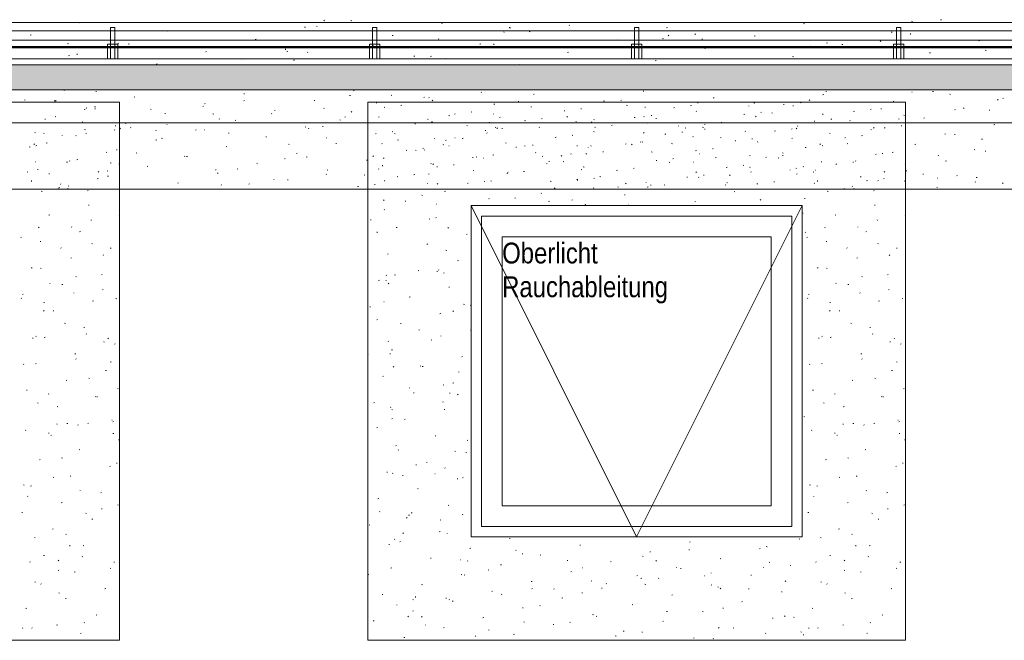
# Model space of a CAD drawing. Extents: x -743 to 300, y 62 to 1112.
# Tile 132 of 179: x -99 to -3, y 711 to 771. Entities that reach past the tile are written whole.
import ezdxf
from ezdxf.lldxf.tags import DXFTag

# ---------------------------------------------------------------- set-up
doc = ezdxf.new("R2010")
doc.units = 0
doc.layers.get('0').update_dxf_attribs({"lineweight": 13})
for name, color, linetype, lineweight, true_color in [('30 -36 Dächer- 3 Dachbeläge', 7, 'Continuous', 15, 0x9999ff), ('30 -36 Dächer- 3 Dachbeläge Gründach', 9, 'Continuous', 9, 0x808080), ('30 -36 Dächer- 4 Dachbekleidungen', 7, 'Continuous', 9, 0xccccff), ('40 -43 Lüftungsanlagen - Entrauchung', 7, 'Continuous', 9, 0xd7f2ff), ('60- 61 allgemeine Ausstattung- 4 Terrassen', 9, 'Continuous', 9, 0x808080), ('70 -72 Beschriftung- 1 Beschriftung allgemein', 7, 'Continuous', 9, 0xff6633)]:
    doc.layers.add(name, color=color, linetype=linetype, lineweight=lineweight, true_color=true_color)
doc.layers.add('70 -73 Bauteildarst.- 2 verdeckt 0.15', color=7, linetype='grob-A06CPV7GL0', lineweight=15)
doc.styles.get("Standard").update_dxf_attribs({"font": 'ARIALN.TTF'})
tags = doc.linetypes.add('grob-A06CPV7GL0', pattern=[14, 3, -8, 3]).pattern_tags.tags
tags[8:9] = [DXFTag(74, 4), DXFTag(75, 0), DXFTag(340, '0'), DXFTag(46, 0.0), DXFTag(50, 0.0), DXFTag(44, 0.0), DXFTag(45, 0.0)]
tags[6:7] = [DXFTag(74, 4), DXFTag(75, 0), DXFTag(340, '0'), DXFTag(46, 0.0), DXFTag(50, 0.0), DXFTag(44, 0.0), DXFTag(45, 0.0)]
tags[4:5] = [DXFTag(74, 4), DXFTag(75, 0), DXFTag(340, '0'), DXFTag(46, 0.0), DXFTag(50, 0.0), DXFTag(44, 0.0), DXFTag(45, 0.0)]

# ---------------------------------------------------------------- blocks, each defined once
blk = doc.blocks.new('Referenz-A06CPV7ML0')
at = {"layer": '30 -36 Dächer- 3 Dachbeläge', "color": 0, "linetype": 'Continuous', "ltscale": 0.15}
for p, q in [((76.456, 766.512), (-606.852, 766.512)), ((-603.052, 764.112), (76.456, 764.112))]:
    blk.add_line(p, q, dxfattribs=at)
at = {"layer": '30 -36 Dächer- 3 Dachbeläge', "color": 0, "lineweight": 9}
for p, q in [((-603.052, 764.112), (76.456, 764.112)), ((-94.22, 764.056), (-94.144, 764.075)), ((-91.101, 763.917), (-91.109, 763.987)), ((-76.83, 763.71), (-76.754, 763.729)), ((-66.603, 763.572), (-66.528, 763.549)), ((-66.226, 764.014), (-66.149, 764.033)), ((-62.588, 763.592), (-62.515, 763.563)), ((-53.862, 763.856), (-53.889, 763.885)), ((-48.836, 763.668), (-48.759, 763.687)), ((-38.231, 763.971), (-38.154, 763.99)), ((-20.841, 763.625), (-20.765, 763.644)), ((-20.567, 763.955), (-20.491, 763.932)), ((-12.249, 763.878), (-12.213, 763.876)), ((-10.236, 763.928), (-10.16, 763.948)), ((-8.57, 763.669), (-8.497, 763.639)), ((-98.04, 763.104), (-97.964, 763.123)), ((-95.079, 763.064), (-95.143, 763.019)), ((-94.985, 763.059), (-95.042, 763.005)), ((-87.435, 763.407), (-87.359, 763.426)), ((-80.733, 762.53), (-80.798, 762.484)), ((-80.651, 762.758), (-80.574, 762.777)), ((-76.768, 763.078), (-76.825, 763.025)), ((-70.046, 763.061), (-69.969, 763.08)), ((-63.992, 762.817), (-64.019, 762.846)), ((-61.637, 762.603), (-61.561, 762.622)), ((-59.441, 763.364), (-59.364, 763.383)), ((-58.927, 763.336), (-58.954, 763.366)), ((-58.551, 763.098), (-58.608, 763.044)), ((-52.656, 762.715), (-52.579, 762.734)), ((-51.033, 762.906), (-51.008, 762.912)), ((-50.324, 763.018), (-50.251, 762.988)), ((-42.051, 763.019), (-41.974, 763.038)), ((-40.333, 763.117), (-40.391, 763.063)), ((-39.82, 762.613), (-39.744, 762.59)), ((-33.643, 762.56), (-33.566, 762.579)), ((-32.931, 762.828), (-32.938, 762.899)), ((-31.446, 763.322), (-31.37, 763.341)), ((-27.996, 762.529), (-28.022, 762.559)), ((-27.509, 762.857), (-27.436, 762.827)), ((-24.661, 762.673), (-24.585, 762.692)), ((-23.755, 762.565), (-23.68, 762.542)), ((-23.038, 762.863), (-22.961, 762.883)), ((-22.116, 763.136), (-22.174, 763.083)), ((-14.056, 762.976), (-13.98, 762.995)), ((-3.899, 763.156), (-3.957, 763.102)), ((-3.451, 763.279), (-3.375, 763.298)), ((-92.253, 762.214), (-92.177, 762.233)), ((-92.078, 762.367), (-92.005, 762.337)), ((-91.255, 762.455), (-91.179, 762.474)), ((-91.245, 762.282), (-91.172, 762.252)), ((-85.856, 762.23), (-85.781, 762.207)), ((-84.471, 761.805), (-84.394, 761.824)), ((-79.815, 761.792), (-79.742, 761.763)), ((-74.122, 761.778), (-74.148, 761.807)), ((-73.866, 762.109), (-73.789, 762.128)), ((-69.057, 762.297), (-69.084, 762.327)), ((-66.388, 761.995), (-66.453, 761.95)), ((-63.261, 762.412), (-63.184, 762.431)), ((-56.999, 761.631), (-56.926, 761.601)), ((-56.476, 761.763), (-56.399, 761.782)), ((-54.853, 761.954), (-54.776, 761.973)), ((-52.708, 761.779), (-52.695, 761.747)), ((-49.046, 762.436), (-49.053, 762.506)), ((-45.871, 762.066), (-45.795, 762.085)), ((-44.248, 762.257), (-44.171, 762.276)), ((-38.061, 762.443), (-37.988, 762.414)), ((-37.463, 761.608), (-37.386, 761.627)), ((-35.266, 762.369), (-35.19, 762.388)), ((-33.061, 762.01), (-33.087, 762.039)), ((-28.481, 761.72), (-28.405, 761.739)), ((-26.858, 761.911), (-26.782, 761.93)), ((-25.797, 761.869), (-25.724, 761.839)), ((-20.857, 761.701), (-20.865, 761.771)), ((-17.876, 762.024), (-17.8, 762.043)), ((-16.253, 762.214), (-16.177, 762.233)), ((-15.245, 762.282), (-15.172, 762.252)), ((-13.139, 761.641), (-13.165, 761.67)), ((-13.037, 761.653), (-12.961, 761.63)), ((-8.074, 762.16), (-8.101, 762.189)), ((-7.271, 762.327), (-7.195, 762.346)), ((-4.742, 762.093), (-4.749, 762.164)), ((-96.073, 761.262), (-95.997, 761.281)), ((-95.076, 761.502), (-94.999, 761.521)), ((-92.458, 761.021), (-92.423, 761.019)), ((-89.288, 760.613), (-89.212, 760.632)), ((-88.291, 760.853), (-88.214, 760.872)), ((-84.252, 760.739), (-84.278, 760.768)), ((-79.187, 761.258), (-79.213, 761.288)), ((-77.686, 761.156), (-77.609, 761.175)), ((-67.551, 761.217), (-67.478, 761.188)), ((-67.081, 761.46), (-67.004, 761.479)), ((-63.748, 761.509), (-63.805, 761.455)), ((-60.296, 760.81), (-60.22, 760.829)), ((-59.073, 761.27), (-58.998, 761.247)), ((-58.673, 761.001), (-58.596, 761.02)), ((-55.287, 760.643), (-55.214, 760.613)), ((-53.088, 760.916), (-53.095, 760.987)), ((-52.043, 761.46), (-52.107, 761.415)), ((-49.691, 761.114), (-49.615, 761.133)), ((-48.068, 761.304), (-47.991, 761.323)), ((-45.53, 761.528), (-45.588, 761.474)), ((-44.736, 761.056), (-44.663, 761.027)), ((-43.191, 760.971), (-43.217, 761)), ((-43.008, 761.222), (-42.933, 761.199)), ((-41.283, 760.655), (-41.206, 760.674)), ((-39.086, 761.417), (-39.01, 761.436)), ((-38.126, 761.49), (-38.152, 761.52)), ((-37.697, 760.926), (-37.762, 760.88)), ((-36.972, 761.309), (-36.98, 761.379)), ((-34.813, 760.61), (-34.799, 760.577)), ((-32.301, 760.768), (-32.225, 760.787)), ((-30.678, 760.959), (-30.602, 760.978)), ((-27.313, 761.547), (-27.371, 761.494)), ((-23.269, 760.602), (-23.295, 760.631)), ((-21.696, 761.071), (-21.62, 761.09)), ((-20.073, 761.262), (-19.997, 761.281)), ((-18.204, 761.121), (-18.23, 761.15)), ((-13.533, 761.294), (-13.46, 761.264)), ((-13.288, 760.613), (-13.212, 760.632)), ((-11.091, 761.374), (-11.015, 761.393)), ((-4.307, 760.725), (-4.23, 760.744)), ((-97.041, 759.992), (-96.968, 759.962)), ((-96.208, 759.907), (-96.135, 759.877)), ((-94.382, 759.7), (-94.408, 759.729)), ((-93.108, 759.66), (-93.032, 759.679)), ((-92.225, 760.263), (-92.15, 760.24)), ((-92.111, 759.9), (-92.034, 759.92)), ((-89.317, 760.219), (-89.343, 760.249)), ((-88.756, 760.384), (-88.813, 760.33)), ((-87.777, 760.455), (-87.764, 760.422)), ((-85.318, 760.132), (-85.326, 760.202)), ((-81.506, 760.204), (-81.429, 760.223)), ((-80.647, 760.242), (-80.612, 760.24)), ((-78.326, 759.928), (-78.251, 759.905)), ((-70.901, 760.507), (-70.824, 760.526)), ((-70.538, 760.403), (-70.596, 760.349)), ((-69.203, 760.524), (-69.21, 760.595)), ((-64.116, 759.858), (-64.04, 759.877)), ((-62.493, 760.049), (-62.416, 760.068)), ((-62.262, 759.88), (-62.186, 759.857)), ((-53.511, 760.161), (-53.435, 760.18)), ((-53.32, 759.932), (-53.347, 759.961)), ((-52.463, 760.509), (-52.527, 760.464)), ((-52.321, 760.422), (-52.379, 760.369)), ((-51.888, 760.352), (-51.811, 760.371)), ((-48.255, 760.452), (-48.282, 760.481)), ((-45.103, 759.703), (-45.027, 759.722)), ((-43.024, 760.068), (-42.951, 760.039)), ((-42.906, 760.465), (-42.83, 760.484)), ((-38.118, 759.975), (-38.182, 759.93)), ((-36.121, 759.815), (-36.045, 759.834)), ((-34.498, 760.006), (-34.422, 760.025)), ((-34.104, 760.442), (-34.162, 760.388)), ((-32.472, 760.482), (-32.399, 760.452)), ((-32.29, 760.311), (-32.214, 760.287)), ((-28.334, 760.082), (-28.36, 760.111)), ((-25.516, 760.119), (-25.44, 760.138)), ((-23.893, 760.309), (-23.817, 760.328)), ((-23.352, 760.391), (-23.416, 760.346)), ((-20.208, 759.907), (-20.135, 759.877)), ((-17.108, 759.66), (-17.032, 759.679)), ((-16.225, 760.263), (-16.15, 760.24)), ((-15.887, 760.461), (-15.945, 760.407)), ((-14.911, 760.422), (-14.835, 760.441)), ((-9.006, 759.856), (-9.071, 759.811)), ((-8.127, 759.773), (-8.05, 759.792)), ((-97.084, 758.872), (-97.142, 758.818)), ((-96.928, 758.708), (-96.852, 758.727)), ((-95.931, 758.948), (-95.854, 758.967)), ((-85.326, 759.251), (-85.249, 759.27)), ((-84.778, 759.417), (-84.705, 759.388)), ((-74.721, 759.555), (-74.645, 759.574)), ((-72.514, 758.842), (-72.441, 758.813)), ((-68.836, 759.463), (-68.801, 759.461)), ((-67.936, 758.905), (-67.86, 758.925)), ((-63.45, 758.893), (-63.477, 758.922)), ((-61.962, 759.256), (-61.889, 759.226)), ((-58.385, 759.413), (-58.412, 759.442)), ((-57.518, 758.833), (-57.576, 758.78)), ((-57.331, 759.209), (-57.255, 759.228)), ((-56.432, 759.471), (-56.397, 759.468)), ((-55.708, 759.4), (-55.631, 759.419)), ((-51.543, 758.968), (-51.468, 758.945)), ((-48.923, 758.75), (-48.847, 758.769)), ((-46.726, 759.512), (-46.65, 759.531)), ((-43.263, 758.651), (-43.27, 758.722)), ((-39.941, 758.863), (-39.865, 758.882)), ((-39.301, 758.853), (-39.359, 758.799)), ((-38.464, 759.043), (-38.49, 759.072)), ((-38.318, 759.054), (-38.242, 759.073)), ((-35.478, 758.92), (-35.403, 758.897)), ((-33.399, 759.563), (-33.425, 759.592)), ((-30.76, 759.493), (-30.687, 759.464)), ((-29.336, 759.166), (-29.26, 759.185)), ((-27.713, 759.357), (-27.637, 759.376)), ((-27.147, 759.043), (-27.155, 759.114)), ((-23.772, 759.44), (-23.837, 759.395)), ((-21.084, 758.872), (-21.142, 758.818)), ((-20.928, 758.708), (-20.852, 758.727)), ((-18.732, 759.47), (-18.655, 759.489)), ((-18.496, 758.919), (-18.423, 758.889)), ((-11.947, 758.82), (-11.87, 758.839)), ((-5.507, 759.351), (-5.431, 759.328)), ((-97.579, 758.585), (-97.504, 758.562)), ((-90.143, 758.059), (-90.067, 758.078)), ((-89.146, 758.299), (-89.07, 758.318)), ((-87.183, 758.013), (-87.248, 757.968)), ((-78.541, 758.602), (-78.465, 758.621)), ((-71.756, 757.953), (-71.68, 757.972)), ((-61.151, 758.256), (-61.075, 758.275)), ((-60.25, 758.268), (-60.177, 758.238)), ((-59.528, 758.447), (-59.452, 758.466)), ((-59.378, 758.259), (-59.385, 758.329)), ((-57.025, 758.684), (-56.99, 758.681)), ((-52.743, 757.798), (-52.667, 757.817)), ((-50.546, 758.56), (-50.47, 758.579)), ((-49.699, 758.681), (-49.626, 758.652)), ((-48.594, 758.004), (-48.62, 758.033)), ((-45.214, 757.904), (-45.179, 757.902)), ((-44.621, 758.691), (-44.586, 758.689)), ((-43.761, 757.91), (-43.685, 757.93)), ((-43.529, 758.524), (-43.555, 758.553)), ((-42.138, 758.101), (-42.062, 758.12)), ((-37.435, 758.107), (-37.362, 758.077)), ((-33.157, 758.214), (-33.08, 758.233)), ((-32.81, 757.912), (-32.775, 757.91)), ((-31.533, 758.405), (-31.457, 758.424)), ((-27.875, 757.766), (-27.933, 757.712)), ((-24.76, 758.008), (-24.684, 757.985)), ((-24.748, 757.755), (-24.672, 757.774)), ((-22.552, 758.517), (-22.475, 758.536)), ((-15.767, 757.868), (-15.69, 757.887)), ((-15.074, 757.916), (-15.081, 757.987)), ((-14.143, 758.059), (-14.067, 758.078)), ((-9.658, 757.786), (-9.716, 757.732)), ((-6.233, 758.344), (-6.16, 758.315)), ((-5.162, 758.171), (-5.085, 758.19)), ((-96.999, 757.133), (-96.964, 757.131)), ((-93.964, 757.106), (-93.887, 757.125)), ((-93.662, 757.197), (-93.688, 757.227)), ((-92.966, 757.346), (-92.89, 757.365)), ((-89.741, 757.042), (-89.668, 757.013)), ((-88.908, 756.957), (-88.852, 756.935)), ((-82.526, 757.708), (-82.584, 757.654)), ((-82.361, 757.65), (-82.285, 757.669)), ((-75.576, 757.001), (-75.5, 757.02)), ((-72.838, 757.479), (-72.903, 757.433)), ((-70.796, 757.626), (-70.721, 757.603)), ((-64.971, 757.304), (-64.895, 757.323)), ((-64.309, 757.728), (-64.367, 757.674)), ((-63.42, 756.739), (-63.427, 756.81)), ((-63.348, 757.495), (-63.272, 757.514)), ((-58.724, 756.965), (-58.75, 756.994)), ((-58.493, 756.944), (-58.557, 756.899)), ((-56.563, 756.845), (-56.487, 756.865)), ((-54.732, 757.578), (-54.656, 757.555)), ((-54.366, 757.607), (-54.29, 757.626)), ((-53.659, 757.485), (-53.685, 757.514)), ((-47.987, 757.693), (-47.914, 757.664)), ((-47.581, 756.958), (-47.505, 756.977)), ((-47.304, 757.132), (-47.312, 757.202)), ((-46.092, 757.747), (-46.15, 757.693)), ((-45.958, 757.149), (-45.882, 757.168)), ((-36.977, 757.261), (-36.9, 757.28)), ((-35.723, 757.118), (-35.65, 757.089)), ((-35.353, 757.452), (-35.277, 757.471)), ((-33.403, 757.125), (-33.368, 757.123)), ((-31.189, 757.524), (-31.197, 757.594)), ((-28.568, 756.803), (-28.492, 756.822)), ((-26.372, 757.565), (-26.295, 757.584)), ((-25.171, 757.532), (-25.098, 757.502)), ((-20.999, 757.133), (-20.964, 757.131)), ((-19.587, 756.915), (-19.51, 756.935)), ((-17.964, 757.106), (-17.887, 757.125)), ((-17.662, 757.197), (-17.688, 757.227)), ((-12.908, 756.957), (-12.852, 756.935)), ((-8.982, 757.219), (-8.905, 757.238)), ((-97.784, 756.154), (-97.707, 756.173)), ((-96.786, 756.394), (-96.71, 756.413)), ((-95.65, 755.955), (-95.658, 756.025)), ((-90.855, 756.197), (-90.913, 756.143)), ((-90.049, 756.283), (-89.974, 756.26)), ((-86.181, 756.697), (-86.105, 756.716)), ((-79.535, 756.347), (-79.542, 756.418)), ((-79.396, 756.048), (-79.32, 756.067)), ((-77.477, 756.467), (-77.404, 756.438)), ((-68.853, 755.926), (-68.88, 755.956)), ((-68.791, 756.351), (-68.715, 756.37)), ((-65.213, 755.893), (-65.14, 755.863)), ((-63.788, 756.446), (-63.815, 756.475)), ((-60.383, 755.893), (-60.307, 755.912)), ((-58.913, 755.993), (-58.977, 755.948)), ((-58.186, 756.655), (-58.11, 756.674)), ((-54.662, 756.306), (-54.589, 756.277)), ((-51.402, 756.006), (-51.325, 756.025)), ((-51.289, 756.158), (-51.347, 756.104)), ((-49.778, 756.196), (-49.702, 756.215)), ((-44.147, 756.409), (-44.212, 756.364)), ((-44.013, 756.666), (-43.938, 756.643)), ((-40.797, 756.309), (-40.72, 756.328)), ((-39.173, 756.5), (-39.097, 756.519)), ((-33.072, 756.177), (-33.13, 756.124)), ((-32.388, 755.851), (-32.312, 755.87)), ((-30.192, 756.612), (-30.115, 756.631)), ((-29.802, 755.875), (-29.866, 755.829)), ((-27.949, 756.618), (-27.873, 756.595)), ((-27.792, 756.158), (-27.818, 756.188)), ((-24.014, 756.382), (-24.001, 756.349)), ((-23.459, 756.544), (-23.386, 756.514)), ((-23.407, 755.963), (-23.33, 755.982)), ((-22.727, 756.678), (-22.753, 756.707)), ((-21.784, 756.154), (-21.707, 756.173)), ((-21.592, 756.346), (-21.557, 756.344)), ((-14.855, 756.197), (-14.913, 756.143)), ((-12.802, 756.266), (-12.726, 756.285)), ((-11.196, 755.969), (-11.123, 755.94)), ((-97.364, 755.259), (-97.372, 755.329)), ((-94.514, 755.013), (-94.572, 754.96)), ((-90.999, 755.505), (-90.922, 755.524)), ((-90.001, 755.745), (-89.925, 755.764)), ((-83.216, 755.096), (-83.14, 755.115)), ((-78.983, 754.887), (-79.01, 754.917)), ((-76.297, 755.033), (-76.355, 754.979)), ((-73.918, 755.407), (-73.945, 755.436)), ((-72.611, 755.399), (-72.535, 755.418)), ((-64.203, 754.941), (-64.127, 754.96)), ((-63.266, 755.324), (-63.191, 755.301)), ((-62.006, 755.702), (-61.93, 755.721)), ((-59.083, 755.057), (-59.069, 755.024)), ((-58.08, 755.052), (-58.138, 754.998)), ((-55.222, 755.053), (-55.145, 755.072)), ((-53.598, 755.244), (-53.522, 755.263)), ((-52.95, 755.318), (-52.877, 755.289)), ((-47.202, 755.276), (-47.126, 755.253)), ((-44.568, 755.458), (-44.632, 755.413)), ((-44.617, 755.356), (-44.54, 755.375)), ((-42.993, 755.547), (-42.917, 755.566)), ((-42.398, 755.732), (-42.325, 755.702)), ((-39.863, 755.071), (-39.92, 755.018)), ((-37.922, 755.119), (-37.948, 755.149)), ((-37.479, 754.867), (-37.487, 754.937)), ((-36.209, 754.898), (-36.132, 754.917)), ((-34.012, 755.66), (-33.935, 755.679)), ((-32.857, 755.639), (-32.883, 755.668)), ((-30.222, 754.924), (-30.287, 754.879)), ((-30.134, 755.157), (-30.061, 755.127)), ((-27.227, 755.011), (-27.151, 755.03)), ((-25.604, 755.201), (-25.527, 755.22)), ((-21.646, 755.091), (-21.703, 755.037)), ((-21.364, 755.259), (-21.372, 755.329)), ((-17.23, 755.706), (-17.155, 755.683)), ((-16.622, 755.314), (-16.546, 755.333)), ((-15.456, 755.34), (-15.521, 755.295)), ((-14.999, 755.505), (-14.922, 755.524)), ((-12.935, 755.27), (-12.962, 755.299)), ((-9.781, 755.567), (-9.746, 755.564)), ((-7.87, 755.789), (-7.897, 755.818)), ((-6.118, 755.213), (-6.105, 755.18)), ((-6.017, 755.617), (-5.941, 755.636)), ((-3.429, 755.11), (-3.486, 755.056)), ((76.456, 754.512), (-593.852, 754.512)), ((-96.419, 754.316), (-96.343, 754.293)), ((-94.819, 754.552), (-94.742, 754.571)), ((-94.704, 754.667), (-94.631, 754.638)), ((-93.871, 754.582), (-93.798, 754.553)), ((-93.821, 754.792), (-93.745, 754.811)), ((-91.877, 754.389), (-91.941, 754.344)), ((-65.827, 754.75), (-65.75, 754.769)), ((-57.418, 754.291), (-57.342, 754.311)), ((-53.595, 754.474), (-53.602, 754.545)), ((-48.052, 754.08), (-48.078, 754.11)), ((-46.813, 754.595), (-46.737, 754.614)), ((-42.987, 754.6), (-43.013, 754.629)), ((-40.686, 754.743), (-40.613, 754.714)), ((-40.029, 753.946), (-39.952, 753.965)), ((-37.832, 754.707), (-37.755, 754.726)), ((-29.424, 754.249), (-29.347, 754.268)), ((-20.419, 754.316), (-20.343, 754.293)), ((-18.819, 754.552), (-18.742, 754.571)), ((-18, 754.75), (-18.027, 754.779)), ((-17.871, 754.582), (-17.798, 754.553)), ((-15.877, 754.389), (-15.941, 754.344)), ((-9.837, 754.665), (-9.761, 754.684)), ((-63.277, 753.463), (-63.335, 753.409)), ((-61.238, 753.339), (-61.162, 753.358)), ((-59.625, 753.931), (-59.552, 753.902)), ((-58.182, 753.042), (-58.208, 753.071)), ((-53.117, 753.561), (-53.143, 753.59)), ((-50.634, 753.642), (-50.557, 753.661)), ((-47.361, 753.357), (-47.288, 753.327)), ((-45.06, 753.483), (-45.118, 753.429)), ((-43.849, 752.993), (-43.772, 753.012)), ((-33.244, 753.296), (-33.167, 753.316)), ((-26.843, 753.502), (-26.9, 753.448)), ((-22.639, 753.6), (-22.562, 753.619)), ((-91.854, 752.951), (-91.778, 752.97)), ((-63.246, 752.522), (-63.273, 752.551)), ((-39.672, 752.974), (-39.596, 752.951)), ((-22.834, 752.207), (-22.761, 752.178)), ((-15.854, 752.951), (-15.778, 752.97)), ((-95.674, 751.998), (-95.598, 752.017)), ((-91.581, 751.474), (-91.588, 751.545)), ((-88.889, 752.014), (-88.852, 752.003)), ((-88.889, 751.349), (-88.852, 751.358)), ((-64.588, 751.556), (-64.515, 751.527)), ((-58.925, 751.631), (-58.85, 751.608)), ((-58.274, 751.737), (-58.197, 751.756)), ((-19.674, 751.998), (-19.598, 752.017)), ((-15.581, 751.474), (-15.588, 751.545)), ((-12.889, 752.014), (-12.852, 752.003)), ((-12.889, 751.349), (-12.852, 751.358)), ((-96.614, 750.827), (-96.671, 750.773)), ((-93.458, 750.826), (-93.485, 750.856)), ((-92.709, 750.397), (-92.633, 750.416)), ((-63.927, 750.297), (-63.934, 750.368)), ((-62.094, 750.785), (-62.017, 750.804)), ((-57.048, 750.788), (-57.105, 750.734)), ((-55.309, 750.136), (-55.232, 750.155)), ((-22.523, 750.307), (-22.55, 750.336)), ((-20.614, 750.827), (-20.671, 750.773)), ((-17.458, 750.826), (-17.485, 750.856)), ((-16.709, 750.397), (-16.633, 750.416)), ((-98.327, 749.873), (-98.391, 749.828)), ((-96.529, 749.444), (-96.453, 749.463)), ((-91.533, 749.258), (-91.46, 749.228)), ((-59.129, 749.183), (-59.053, 749.202)), ((-22.327, 749.873), (-22.391, 749.828)), ((-20.529, 749.444), (-20.453, 749.463)), ((-15.533, 749.258), (-15.46, 749.228)), ((-94.532, 748.821), (-94.496, 748.819)), ((-89.744, 748.795), (-89.668, 748.814)), ((-62.949, 748.231), (-62.873, 748.25)), ((-57.287, 748.607), (-57.214, 748.577)), ((-18.532, 748.821), (-18.496, 748.819)), ((-13.744, 748.795), (-13.668, 748.814)), ((-93.565, 747.843), (-93.488, 747.862)), ((-90.384, 748.151), (-90.442, 748.097)), ((-56.164, 747.582), (-56.088, 747.601)), ((-17.565, 747.843), (-17.488, 747.862)), ((-14.384, 748.151), (-14.442, 748.097)), ((-97.385, 746.89), (-97.308, 746.909)), ((-96.496, 746.883), (-96.423, 746.853)), ((-59.984, 746.629), (-59.908, 746.648)), ((-58.143, 746.513), (-58.151, 746.583)), ((-57.978, 746.671), (-58.004, 746.7)), ((-57.468, 746.426), (-57.532, 746.381)), ((-21.385, 746.89), (-21.308, 746.909)), ((-20.496, 746.883), (-20.423, 746.853)), ((-95.589, 745.431), (-95.576, 745.398)), ((-93.082, 746.067), (-93.007, 746.044)), ((-90.6, 746.241), (-90.523, 746.26)), ((-63.804, 745.677), (-63.728, 745.696)), ((-63.118, 745.684), (-63.043, 745.661)), ((-63.043, 746.151), (-63.069, 746.18)), ((-62.807, 745.418), (-62.864, 745.364)), ((-62.25, 746.231), (-62.177, 746.202)), ((-19.589, 745.431), (-19.576, 745.398)), ((-17.082, 746.067), (-17.007, 746.044)), ((-14.6, 746.241), (-14.523, 746.26)), ((-94.42, 745.288), (-94.343, 745.308)), ((-93.254, 744.455), (-93.281, 744.485)), ((-90.431, 744.822), (-90.496, 744.777)), ((-57.019, 745.028), (-56.943, 745.047)), ((-18.42, 745.288), (-18.343, 745.308)), ((-17.254, 744.455), (-17.281, 744.485)), ((-14.431, 744.822), (-14.496, 744.777)), ((-98.319, 743.936), (-98.346, 743.965)), ((-98.24, 744.336), (-98.163, 744.355)), ((-96.13, 743.512), (-96.137, 743.583)), ((-91.455, 743.687), (-91.379, 743.706)), ((-89.195, 743.933), (-89.122, 743.903)), ((-63.308, 743.626), (-63.273, 743.624)), ((-60.839, 744.075), (-60.763, 744.094)), ((-22.319, 743.936), (-22.346, 743.965)), ((-22.24, 744.336), (-22.163, 744.355)), ((-20.13, 743.512), (-20.137, 743.583)), ((-15.455, 743.687), (-15.379, 743.706)), ((-13.195, 743.933), (-13.122, 743.903)), ((-96.143, 742.781), (-96.201, 742.727)), ((-95.275, 742.734), (-95.199, 742.753)), ((-64.66, 743.123), (-64.583, 743.142)), ((-56.577, 742.742), (-56.635, 742.689)), ((-55.588, 743.382), (-55.513, 743.359)), ((-54.949, 743.282), (-54.876, 743.252)), ((-20.143, 742.781), (-20.201, 742.727)), ((-19.275, 742.734), (-19.199, 742.753)), ((-63.918, 741.909), (-63.982, 741.864)), ((-57.875, 742.474), (-57.798, 742.493)), ((-94.158, 741.558), (-94.085, 741.528)), ((-92.31, 741.133), (-92.234, 741.152)), ((-61.695, 741.521), (-61.618, 741.54)), ((-59.912, 740.907), (-59.839, 740.877)), ((-54.91, 740.872), (-54.852, 740.887)), ((-18.158, 741.558), (-18.085, 741.528)), ((-16.31, 741.133), (-16.234, 741.152)), ((-97.275, 740.12), (-97.2, 740.097)), ((-96.881, 740.305), (-96.946, 740.26)), ((-96.13, 740.18), (-96.054, 740.199)), ((-92.064, 740.51), (-92.029, 740.507)), ((-90.346, 739.728), (-90.354, 739.798)), ((-89.914, 740.106), (-89.972, 740.052)), ((-62.839, 739.78), (-62.865, 739.809)), ((-58.73, 739.92), (-58.654, 739.939)), ((-57.774, 740.3), (-57.8, 740.329)), ((-21.275, 740.12), (-21.2, 740.097)), ((-20.881, 740.305), (-20.946, 740.26)), ((-20.13, 740.18), (-20.054, 740.199)), ((-16.064, 740.51), (-16.029, 740.507)), ((-14.346, 739.728), (-14.354, 739.798)), ((-13.914, 740.106), (-13.972, 740.052)), ((-89.345, 739.531), (-89.269, 739.55)), ((-62.55, 738.967), (-62.474, 738.986)), ((-13.345, 739.531), (-13.269, 739.55)), ((-93.165, 738.579), (-93.089, 738.598)), ((-93.051, 738.084), (-93.077, 738.114)), ((-89.745, 737.818), (-89.67, 737.795)), ((-64.852, 738.522), (-64.802, 738.502)), ((-62.692, 738.551), (-62.7, 738.621)), ((-55.765, 738.318), (-55.689, 738.337)), ((-17.165, 738.579), (-17.089, 738.598)), ((-17.051, 738.084), (-17.077, 738.114)), ((-13.745, 737.818), (-13.67, 737.795)), ((-98.116, 737.565), (-98.142, 737.594)), ((-96.986, 737.626), (-96.909, 737.645)), ((-90.201, 736.977), (-90.124, 736.996)), ((-62.336, 737.372), (-62.394, 737.319)), ((-59.782, 737.436), (-59.706, 737.413)), ((-59.585, 737.366), (-59.509, 737.385)), ((-56.022, 736.858), (-56.087, 736.813)), ((-22.116, 737.565), (-22.142, 737.594)), ((-20.986, 737.626), (-20.909, 737.645)), ((-14.201, 736.977), (-14.124, 736.996)), ((-94.021, 736.025), (-93.944, 736.044)), ((-91.821, 736.233), (-91.748, 736.204)), ((-63.405, 736.413), (-63.329, 736.432)), ((-18.021, 736.025), (-17.944, 736.044)), ((-15.821, 736.233), (-15.748, 736.204)), ((-97.841, 735.072), (-97.764, 735.091)), ((-88.986, 735.254), (-89.051, 735.209)), ((-60.841, 735.315), (-60.805, 735.312)), ((-57.575, 735.582), (-57.502, 735.553)), ((-56.62, 735.764), (-56.544, 735.783)), ((-21.841, 735.072), (-21.764, 735.091)), ((-12.986, 735.254), (-13.051, 735.209)), ((-95.673, 734.736), (-95.73, 734.682)), ((-91.165, 734.48), (-91.152, 734.447)), ((-91.056, 734.423), (-90.98, 734.442)), ((-60.44, 734.812), (-60.364, 734.831)), ((-57.57, 733.928), (-57.596, 733.958)), ((-56.909, 734.766), (-56.916, 734.837)), ((-56.107, 734.697), (-56.164, 734.643)), ((-19.673, 734.736), (-19.73, 734.682)), ((-15.165, 734.48), (-15.152, 734.447)), ((-15.056, 734.423), (-14.98, 734.442)), ((-96.784, 733.858), (-96.711, 733.829)), ((-94.876, 733.471), (-94.8, 733.49)), ((-64.261, 733.859), (-64.184, 733.878)), ((-62.635, 733.409), (-62.661, 733.438)), ((-62.538, 733.207), (-62.465, 733.178)), ((-57.476, 733.21), (-57.399, 733.229)), ((-20.784, 733.858), (-20.711, 733.829)), ((-18.876, 733.471), (-18.8, 733.49)), ((-89.597, 732.198), (-89.561, 732.196)), ((-89.443, 732.06), (-89.501, 732.007)), ((-62.472, 732.342), (-62.537, 732.297)), ((-61.296, 732.257), (-61.219, 732.277)), ((-22.696, 732.518), (-22.62, 732.537)), ((-13.597, 732.198), (-13.561, 732.196)), ((-13.443, 732.06), (-13.501, 732.007)), ((-97.912, 731.194), (-97.938, 731.223)), ((-94.895, 731.766), (-94.902, 731.837)), ((-93.938, 731.872), (-93.863, 731.849)), ((-92.847, 731.713), (-92.873, 731.743)), ((-91.911, 731.869), (-91.835, 731.888)), ((-63.975, 731.489), (-63.899, 731.466)), ((-21.912, 731.194), (-21.938, 731.223)), ((-18.895, 731.766), (-18.902, 731.837)), ((-17.938, 731.872), (-17.863, 731.849)), ((-16.847, 731.713), (-16.873, 731.743)), ((-15.911, 731.869), (-15.835, 731.888)), ((-95.731, 730.917), (-95.655, 730.936)), ((-95.436, 730.738), (-95.501, 730.693)), ((-89.483, 730.909), (-89.41, 730.879)), ((-88.946, 730.268), (-88.87, 730.287)), ((-58.331, 730.656), (-58.255, 730.675)), ((-55.237, 730.257), (-55.164, 730.228)), ((-19.731, 730.917), (-19.655, 730.936)), ((-19.436, 730.738), (-19.501, 730.693)), ((-13.483, 730.909), (-13.41, 730.879)), ((-12.946, 730.268), (-12.87, 730.287)), ((-92.766, 729.315), (-92.69, 729.334)), ((-62.151, 729.703), (-62.075, 729.722)), ((-61.865, 729.327), (-61.923, 729.273)), ((-16.766, 729.315), (-16.69, 729.334)), ((-96.587, 728.363), (-96.51, 728.382)), ((-94.446, 728.534), (-94.373, 728.504)), ((-56.445, 729.187), (-56.37, 729.164)), ((-55.366, 729.054), (-55.29, 729.073)), ((-20.587, 728.363), (-20.51, 728.382)), ((-18.446, 728.534), (-18.373, 728.504)), ((-89.802, 727.713), (-89.725, 727.733)), ((-89.112, 727.981), (-89.119, 728.052)), ((-60.2, 727.882), (-60.127, 727.853)), ((-59.186, 728.102), (-59.11, 728.121)), ((-57.366, 727.557), (-57.393, 727.587)), ((-13.802, 727.713), (-13.725, 727.733)), ((-13.112, 727.981), (-13.119, 728.052)), ((-95.202, 726.69), (-95.26, 726.637)), ((-93.622, 726.761), (-93.545, 726.78)), ((-63.006, 727.149), (-62.93, 727.168)), ((-62.431, 727.038), (-62.458, 727.067)), ((-61.458, 726.805), (-61.465, 726.875)), ((-58.373, 727.003), (-58.338, 727.001)), ((-56.221, 726.5), (-56.145, 726.519)), ((-55.636, 726.652), (-55.694, 726.598)), ((-19.202, 726.69), (-19.26, 726.637)), ((-17.622, 726.761), (-17.545, 726.78)), ((-98.132, 725.925), (-98.056, 725.902)), ((-97.442, 725.809), (-97.365, 725.828)), ((-60.041, 725.548), (-59.965, 725.567)), ((-22.132, 725.925), (-22.056, 725.902)), ((-21.442, 725.809), (-21.365, 725.828)), ((-97.708, 724.823), (-97.734, 724.852)), ((-92.643, 725.342), (-92.669, 725.372)), ((-90.657, 725.159), (-90.581, 725.178)), ((-63.861, 724.595), (-63.785, 724.614)), ((-21.708, 724.823), (-21.734, 724.852)), ((-16.643, 725.342), (-16.669, 725.372)), ((-14.657, 725.159), (-14.581, 725.178)), ((-94.477, 724.207), (-94.401, 724.226)), ((-90.602, 723.623), (-90.526, 723.6)), ((-88.973, 724.015), (-89.03, 723.961)), ((-57.077, 723.946), (-57, 723.965)), ((-18.477, 724.207), (-18.401, 724.226)), ((-14.602, 723.623), (-14.526, 723.6)), ((-12.973, 724.015), (-13.03, 723.961)), ((-98.297, 723.255), (-98.221, 723.274)), ((-92.108, 723.209), (-92.035, 723.179)), ((-91.512, 722.605), (-91.436, 722.624)), ((-63.705, 723.373), (-63.691, 723.34)), ((-61.027, 722.775), (-61.091, 722.729)), ((-60.897, 722.994), (-60.82, 723.013)), ((-60.638, 723.24), (-60.563, 723.217)), ((-57.862, 722.558), (-57.789, 722.528)), ((-55.674, 723.02), (-55.682, 723.09)), ((-22.297, 723.255), (-22.221, 723.274)), ((-16.108, 723.209), (-16.035, 723.179)), ((-15.512, 722.605), (-15.436, 722.624)), ((-95.332, 721.653), (-95.256, 721.672)), ((-64.717, 722.041), (-64.64, 722.06)), ((-19.332, 721.653), (-19.256, 721.672)), ((-97.071, 720.834), (-96.998, 720.804)), ((-93.991, 721.171), (-94.055, 721.126)), ((-62.227, 720.667), (-62.254, 720.696)), ((-61.395, 721.281), (-61.453, 721.228)), ((-57.932, 721.392), (-57.855, 721.411)), ((-57.162, 721.186), (-57.189, 721.216)), ((-51.147, 720.743), (-51.071, 720.762)), ((-23.152, 720.7), (-23.076, 720.72)), ((-21.071, 720.834), (-20.998, 720.804)), ((-17.991, 721.171), (-18.055, 721.126)), ((-93.66, 720.02), (-93.668, 720.09)), ((-92.367, 720.051), (-92.291, 720.07)), ((-62.825, 720.183), (-62.752, 720.153)), ((-61.752, 720.44), (-61.676, 720.459)), ((-54.967, 719.791), (-54.891, 719.81)), ((-44.362, 720.094), (-44.286, 720.113)), ((-33.776, 719.628), (-33.783, 719.698)), ((-33.757, 720.397), (-33.681, 720.416)), ((-26.972, 719.748), (-26.896, 719.767)), ((-26.325, 719.978), (-26.25, 719.955)), ((-17.66, 720.02), (-17.668, 720.09)), ((-16.367, 720.051), (-16.291, 720.07)), ((-96.188, 719.099), (-96.111, 719.118)), ((-92.439, 718.971), (-92.466, 719.001)), ((-58.787, 718.838), (-58.711, 718.857)), ((-50.562, 719.608), (-50.489, 719.579)), ((-49.891, 719.235), (-49.898, 719.306)), ((-48.182, 719.141), (-48.106, 719.16)), ((-38.298, 719.033), (-38.225, 719.004)), ((-37.577, 719.445), (-37.501, 719.464)), ((-30.792, 718.796), (-30.716, 718.815)), ((-20.188, 719.099), (-20.111, 719.118)), ((-16.439, 718.971), (-16.466, 719.001)), ((-97.504, 718.452), (-97.53, 718.481)), ((-94.732, 718.645), (-94.789, 718.591)), ((-89.771, 717.884), (-89.698, 717.855)), ((-89.403, 718.45), (-89.326, 718.469)), ((-62.607, 717.886), (-62.531, 717.905)), ((-55.906, 718.691), (-55.87, 718.689)), ((-55.166, 718.606), (-55.223, 718.552)), ((-52.002, 718.189), (-51.926, 718.208)), ((-45.578, 718.636), (-45.503, 718.613)), ((-44.095, 717.912), (-44.059, 717.91)), ((-41.397, 718.492), (-41.321, 718.511)), ((-36.949, 718.625), (-37.006, 718.572)), ((-35.01, 717.975), (-34.997, 717.943)), ((-34.613, 717.843), (-34.536, 717.862)), ((-26.569, 717.932), (-26.595, 717.962)), ((-26.034, 718.459), (-25.961, 718.429)), ((-24.008, 718.146), (-23.931, 718.165)), ((-21.504, 718.452), (-21.53, 718.481)), ((-18.732, 718.645), (-18.789, 718.591)), ((-13.771, 717.884), (-13.698, 717.855)), ((-13.403, 718.45), (-13.326, 718.469)), ((-94.795, 717.676), (-94.72, 717.653)), ((-93.223, 717.497), (-93.146, 717.516)), ((-64.831, 717.293), (-64.756, 717.27)), ((-55.822, 717.237), (-55.746, 717.256)), ((-55.525, 717.233), (-55.452, 717.204)), ((-53.131, 717.724), (-53.196, 717.678)), ((-45.217, 717.54), (-45.141, 717.559)), ((-38.786, 717.189), (-38.851, 717.144)), ((-38.433, 716.891), (-38.356, 716.91)), ((-36.699, 716.893), (-36.725, 716.923)), ((-32.284, 717.133), (-32.248, 717.131)), ((-31.634, 717.413), (-31.66, 717.442)), ((-27.828, 717.194), (-27.751, 717.213)), ((-18.795, 717.676), (-18.72, 717.653)), ((-17.223, 717.497), (-17.146, 717.516)), ((-97.043, 716.545), (-96.966, 716.564)), ((-96.473, 716.354), (-96.437, 716.351)), ((-90.258, 715.896), (-90.182, 715.915)), ((-59.642, 716.284), (-59.566, 716.303)), ((-49.038, 716.587), (-48.961, 716.606)), ((-48.937, 715.931), (-48.994, 715.877)), ((-46.829, 715.854), (-46.855, 715.884)), ((-43.261, 716.658), (-43.188, 716.629)), ((-42.253, 715.938), (-42.176, 715.957)), ((-41.764, 716.374), (-41.79, 716.403)), ((-38.048, 716.334), (-37.973, 716.311)), ((-31.648, 716.242), (-31.571, 716.261)), ((-30.997, 716.084), (-30.924, 716.054)), ((-30.719, 715.95), (-30.777, 715.896)), ((-27.992, 715.843), (-28, 715.913)), ((-24.441, 716.654), (-24.505, 716.609)), ((-21.043, 716.545), (-20.966, 716.564)), ((-20.473, 716.354), (-20.437, 716.351)), ((-14.258, 715.896), (-14.182, 715.915)), ((-94.734, 715.509), (-94.661, 715.48)), ((-94.078, 714.943), (-94.002, 714.962)), ((-63.462, 715.332), (-63.386, 715.351)), ((-60.223, 715.058), (-60.23, 715.129)), ((-57.301, 714.991), (-57.226, 714.968)), ((-52.858, 715.635), (-52.781, 715.654)), ((-51.894, 715.335), (-51.92, 715.364)), ((-46.073, 714.986), (-45.996, 715.005)), ((-44.108, 715.451), (-44.115, 715.521)), ((-35.468, 715.289), (-35.391, 715.308)), ((-24.863, 715.592), (-24.786, 715.611)), ((-18.734, 715.509), (-18.661, 715.48)), ((-18.078, 714.943), (-18.002, 714.962)), ((-97.898, 713.991), (-97.822, 714.01)), ((-62.024, 714.296), (-62.05, 714.325)), ((-60.488, 714.858), (-60.415, 714.829)), ((-56.959, 714.815), (-56.985, 714.845)), ((-56.678, 714.682), (-56.601, 714.702)), ((-49.893, 714.033), (-49.816, 714.052)), ((-48.224, 714.283), (-48.151, 714.254)), ((-39.288, 714.337), (-39.211, 714.356)), ((-30.518, 714.032), (-30.443, 714.009)), ((-28.683, 714.64), (-28.607, 714.659)), ((-21.898, 713.991), (-21.822, 714.01)), ((-91.113, 713.342), (-91.037, 713.361)), ((-60.924, 713.236), (-60.982, 713.182)), ((-60.498, 713.73), (-60.421, 713.749)), ((-59.581, 713.207), (-59.646, 713.162)), ((-53.713, 713.081), (-53.636, 713.1)), ((-43.108, 713.384), (-43.032, 713.403)), ((-42.707, 713.255), (-42.765, 713.202)), ((-35.96, 713.709), (-35.887, 713.679)), ((-32.503, 713.687), (-32.427, 713.707)), ((-25.718, 713.038), (-25.642, 713.057)), ((-24.49, 713.275), (-24.548, 713.221)), ((-23.697, 713.134), (-23.624, 713.105)), ((-15.113, 713.342), (-15.037, 713.361)), ((-98.209, 712.058), (-98.217, 712.129)), ((-97.3, 712.081), (-97.327, 712.11)), ((-94.933, 712.389), (-94.857, 712.408)), ((-92.235, 712.6), (-92.262, 712.63)), ((-64.318, 712.778), (-64.241, 712.797)), ((-59.28, 712.422), (-59.267, 712.389)), ((-57.533, 712.128), (-57.456, 712.147)), ((-49.771, 712.689), (-49.696, 712.666)), ((-46.928, 712.432), (-46.852, 712.451)), ((-45.236, 712.673), (-45.301, 712.628)), ((-36.323, 712.735), (-36.247, 712.754)), ((-30.891, 712.138), (-30.955, 712.093)), ((-29.538, 712.086), (-29.462, 712.105)), ((-22.209, 712.058), (-22.217, 712.129)), ((-21.3, 712.081), (-21.327, 712.11)), ((-18.933, 712.389), (-18.857, 712.408)), ((-16.235, 712.6), (-16.262, 712.63)), ((-92.545, 711.603), (-92.61, 711.558)), ((-61.353, 711.176), (-61.277, 711.195)), ((-54.44, 711.274), (-54.447, 711.344)), ((-53.187, 711.908), (-53.114, 711.879)), ((-50.748, 711.479), (-50.672, 711.498)), ((-40.923, 711.334), (-40.85, 711.304)), ((-40.143, 711.783), (-40.067, 711.802)), ((-38.324, 711.666), (-38.332, 711.736)), ((-33.358, 711.133), (-33.282, 711.152)), ((-26.365, 711.561), (-26.392, 711.591)), ((-22.988, 711.729), (-22.913, 711.706)), ((-22.753, 711.437), (-22.677, 711.456)), ((-16.545, 711.603), (-16.61, 711.558)), ((-31.43, 711.042), (-31.457, 711.071))]:
    blk.add_line(p, q, dxfattribs=at)
at = {"layer": '30 -36 Dächer- 3 Dachbeläge', "color": 0, "linetype": 'Continuous', "lineweight": 9, "ltscale": 0.13}
for p, q in [((-88.852, 762.912), (-140.852, 762.912)), ((-88.852, 710.912), (-88.852, 762.912)), ((-64.852, 762.912), (-64.852, 710.912)), ((-12.852, 762.912), (-64.852, 762.912)), ((-12.852, 710.912), (-12.852, 762.912)), ((-54.852, 720.912), (-54.852, 752.912)), ((-54.852, 752.912), (-22.852, 752.912)), ((-22.852, 752.912), (-22.852, 720.912)), ((-22.852, 720.912), (-54.852, 720.912)), ((-140.852, 710.912), (-88.852, 710.912)), ((-64.852, 710.912), (-12.852, 710.912))]:
    blk.add_line(p, q, dxfattribs=at)
at = {"layer": '30 -36 Dächer- 3 Dachbeläge', "color": 0, "lineweight": 0}
for points in [[(-603.052, 764.112), (-603.052, 766.512), (76.456, 765.155)], [(76.456, 765.155), (-603.052, 766.512), (76.456, 766.512)], [(-603.052, 764.112), (76.456, 765.155), (76.456, 764.112)]]:
    blk.add_solid(points, dxfattribs=at)
at = {"layer": '30 -36 Dächer- 3 Dachbeläge Gründach', "color": 0, "linetype": 'Continuous', "ltscale": 0.13}
blk.add_line((76.456, 760.912), (-593.852, 760.912), dxfattribs=at)
at = {"layer": '30 -36 Dächer- 4 Dachbekleidungen', "color": 0, "linetype": 'Continuous', "ltscale": 0.13}
for p, q in [((-600.452, 770.612), (76.456, 770.612)), ((76.456, 769.812), (-600.452, 769.812)), ((-89.319, 770.112), (-89.719, 770.112)), ((-89.719, 770.112), (-89.719, 768.512)), ((-89.319, 768.512), (-89.319, 770.112)), ((-63.985, 770.112), (-64.385, 770.112)), ((-64.385, 770.112), (-64.385, 768.512)), ((-63.985, 768.512), (-63.985, 770.112)), ((-38.652, 770.112), (-39.052, 770.112)), ((-39.052, 770.112), (-39.052, 768.512)), ((-38.652, 768.512), (-38.652, 770.112)), ((-13.319, 770.112), (-13.719, 770.112)), ((-13.719, 770.112), (-13.719, 768.512)), ((-13.319, 768.512), (-13.319, 770.112)), ((-600.452, 768.912), (76.456, 768.912)), ((-89.719, 768.512), (-90.019, 768.512)), ((-90.019, 768.512), (-90.019, 767.112)), ((-89.719, 767.112), (-89.719, 768.512)), ((-89.719, 768.512), (-89.319, 768.512)), ((-89.319, 768.512), (-89.319, 767.112)), ((-89.319, 768.512), (-89.019, 768.512)), ((-89.019, 768.512), (-89.019, 767.112)), ((-64.385, 768.512), (-64.685, 768.512)), ((-64.685, 768.512), (-64.685, 767.112)), ((-64.385, 767.112), (-64.385, 768.512)), ((-64.385, 768.512), (-63.985, 768.512)), ((-63.985, 768.512), (-63.985, 767.112)), ((-63.985, 768.512), (-63.685, 768.512)), ((-63.685, 768.512), (-63.685, 767.112)), ((-39.052, 768.512), (-39.352, 768.512)), ((-39.352, 768.512), (-39.352, 767.112)), ((-39.052, 767.112), (-39.052, 768.512)), ((-39.052, 768.512), (-38.652, 768.512)), ((-38.652, 768.512), (-38.652, 767.112)), ((-38.652, 768.512), (-38.352, 768.512)), ((-38.352, 768.512), (-38.352, 767.112)), ((-13.719, 768.512), (-14.019, 768.512)), ((-14.019, 768.512), (-14.019, 767.112)), ((-13.719, 767.112), (-13.719, 768.512)), ((-13.719, 768.512), (-13.319, 768.512)), ((-13.319, 768.512), (-13.319, 767.112)), ((-13.319, 768.512), (-13.019, 768.512)), ((-13.019, 768.512), (-13.019, 767.112)), ((76.456, 767.112), (-600.452, 767.112)), ((-90.019, 767.112), (-89.719, 767.112)), ((-89.319, 767.112), (-89.719, 767.112)), ((-89.019, 767.112), (-89.319, 767.112)), ((-64.685, 767.112), (-64.385, 767.112)), ((-63.985, 767.112), (-64.385, 767.112)), ((-63.685, 767.112), (-63.985, 767.112)), ((-39.352, 767.112), (-39.052, 767.112)), ((-38.652, 767.112), (-39.052, 767.112)), ((-38.352, 767.112), (-38.652, 767.112)), ((-14.019, 767.112), (-13.719, 767.112)), ((-13.319, 767.112), (-13.719, 767.112)), ((-13.019, 767.112), (-13.319, 767.112))]:
    blk.add_line(p, q, dxfattribs=at)
at = {"layer": '40 -43 Lüftungsanlagen - Entrauchung', "color": 0}
for p, q in [((-54.852, 752.912), (-22.852, 752.912)), ((-54.852, 720.912), (-54.852, 752.912)), ((-54.852, 752.912), (-38.852, 720.912)), ((-38.852, 720.912), (-22.852, 752.912)), ((-22.852, 752.912), (-22.852, 720.912)), ((-22.852, 720.912), (-54.852, 720.912))]:
    blk.add_line(p, q, dxfattribs=at)
at = {"layer": '40 -43 Lüftungsanlagen - Entrauchung', "color": 0, "linetype": 'Continuous', "ltscale": 0.13}
for p, q in [((-51.852, 749.912), (-25.852, 749.912)), ((-51.852, 723.912), (-51.852, 749.912)), ((-25.852, 749.912), (-25.852, 723.912)), ((-25.852, 723.912), (-51.852, 723.912))]:
    blk.add_line(p, q, dxfattribs=at)
at = {"layer": '60- 61 allgemeine Ausstattung- 4 Terrassen', "color": 0}
for p, q in [((-92.71, 770.584), (-92.614, 770.607)), ((-70.972, 770.151), (-70.877, 770.175)), ((-69.821, 770.249), (-69.727, 770.22)), ((-69.026, 770.837), (-69.106, 770.781)), ((-66.478, 770.809), (-66.387, 770.772)), ((-57.716, 770.53), (-57.621, 770.554)), ((-51.094, 770.169), (-51.174, 770.112)), ((-45.331, 770.309), (-45.364, 770.345)), ((-22.723, 770.477), (-22.627, 770.501)), ((-12.276, 770.727), (-12.182, 770.698)), ((-9.467, 770.856), (-9.371, 770.88)), ((-97.485, 769.393), (-97.389, 769.417)), ((-84.228, 769.772), (-84.133, 769.796)), ((-62.491, 769.34), (-62.396, 769.364)), ((-51.662, 769.659), (-51.695, 769.696)), ((-51.149, 770.091), (-51.058, 770.054)), ((-49.235, 769.719), (-49.14, 769.743)), ((-35.979, 770.098), (-35.883, 770.122)), ((-35.819, 769.373), (-35.728, 769.336)), ((-33.162, 769.5), (-33.243, 769.444)), ((-27.498, 769.287), (-27.402, 769.311)), ((-14.242, 769.666), (-14.146, 769.69)), ((-12.361, 769.445), (-12.37, 769.533)), ((-93.888, 768.571), (-93.794, 768.542)), ((-90.303, 768.238), (-90.375, 768.171)), ((-89.004, 768.582), (-88.908, 768.605)), ((-88.012, 768.559), (-87.921, 768.522)), ((-75.747, 768.961), (-75.652, 768.985)), ((-67.531, 768.262), (-67.603, 768.195)), ((-64.324, 768.361), (-64.357, 768.397)), ((-57.993, 769.01), (-58.026, 769.047)), ((-54.01, 768.528), (-53.915, 768.552)), ((-52.649, 768.465), (-52.658, 768.553)), ((-44.76, 768.286), (-44.832, 768.219)), ((-40.754, 768.908), (-40.658, 768.931)), ((-36.342, 769.049), (-36.248, 769.02)), ((-32.505, 768.955), (-32.514, 769.043)), ((-21.989, 768.31), (-22.061, 768.243)), ((-20.49, 768.654), (-20.399, 768.617)), ((-19.017, 768.475), (-18.921, 768.499)), ((-15.23, 768.832), (-15.311, 768.776)), ((-5.761, 768.854), (-5.665, 768.878)), ((-93.779, 767.391), (-93.683, 767.415)), ((-92.937, 767.484), (-92.946, 767.572)), ((-80.522, 767.77), (-80.427, 767.794)), ((-72.793, 767.974), (-72.802, 768.062)), ((-72.682, 767.84), (-72.591, 767.804)), ((-70.655, 767.711), (-70.688, 767.748)), ((-67.266, 768.149), (-67.171, 768.173)), ((-60.409, 767.371), (-60.315, 767.342)), ((-58.785, 767.338), (-58.69, 767.362)), ((-45.529, 767.717), (-45.434, 767.741)), ((-32.273, 768.096), (-32.177, 768.12)), ((-23.792, 767.285), (-23.696, 767.309)), ((-10.536, 767.664), (-10.44, 767.688)), ((-5.16, 767.936), (-5.069, 767.899)), ((-85.298, 766.58), (-85.202, 766.603)), ((-76.986, 767.062), (-77.019, 767.099)), ((-72.041, 766.959), (-71.946, 766.983)), ((-57.353, 767.122), (-57.261, 767.085)), ((-50.304, 766.526), (-50.209, 766.55)), ((-37.048, 766.906), (-36.952, 766.929))]:
    blk.add_line(p, q, dxfattribs=at)
at = {"layer": '60- 61 allgemeine Ausstattung- 4 Terrassen', "color": 0, "linetype": 'grob-A06CPV7GL0', "lineweight": 50, "ltscale": 0.5}
blk.add_line((76.456, 768.212), (-601.052, 768.212), dxfattribs=at)
at = {"layer": '70 -73 Bauteildarst.- 2 verdeckt 0.15', "color": 0, "linetype": 'grob-A06CPV7GL0', "ltscale": 0.15}
for p, q in [((-53.852, 751.912), (-23.852, 751.912)), ((-53.852, 721.912), (-53.852, 751.912)), ((-23.852, 751.912), (-23.852, 721.912)), ((-23.852, 721.912), (-53.852, 721.912))]:
    blk.add_line(p, q, dxfattribs=at)
at = {"layer": '70 -72 Beschriftung- 1 Beschriftung allgemein', "color": 0, "linetype": 'Continuous', "ltscale": 0.13, "char_height": 2.01377, "attachment_point": 1, "rotation": 359.99467}
for s, insert in [('{\\fArial Narrow;Oberlicht}', (-51.852, 749.34)), ('{\\fArial Narrow;Rauchableitung}', (-51.852, 746.081))]:
    blk.add_mtext(s, dxfattribs=dict(at, insert=insert))

msp = doc.modelspace()

# ---------------------------------------------------------------- block references
at = {"color": 8, "lineweight": 13, "ltscale": 0.13, "true_color": 0x808080}
msp.add_blockref('Referenz-A06CPV7ML0', (0, 0), dxfattribs=at)

doc.saveas('drawing.dxf')
